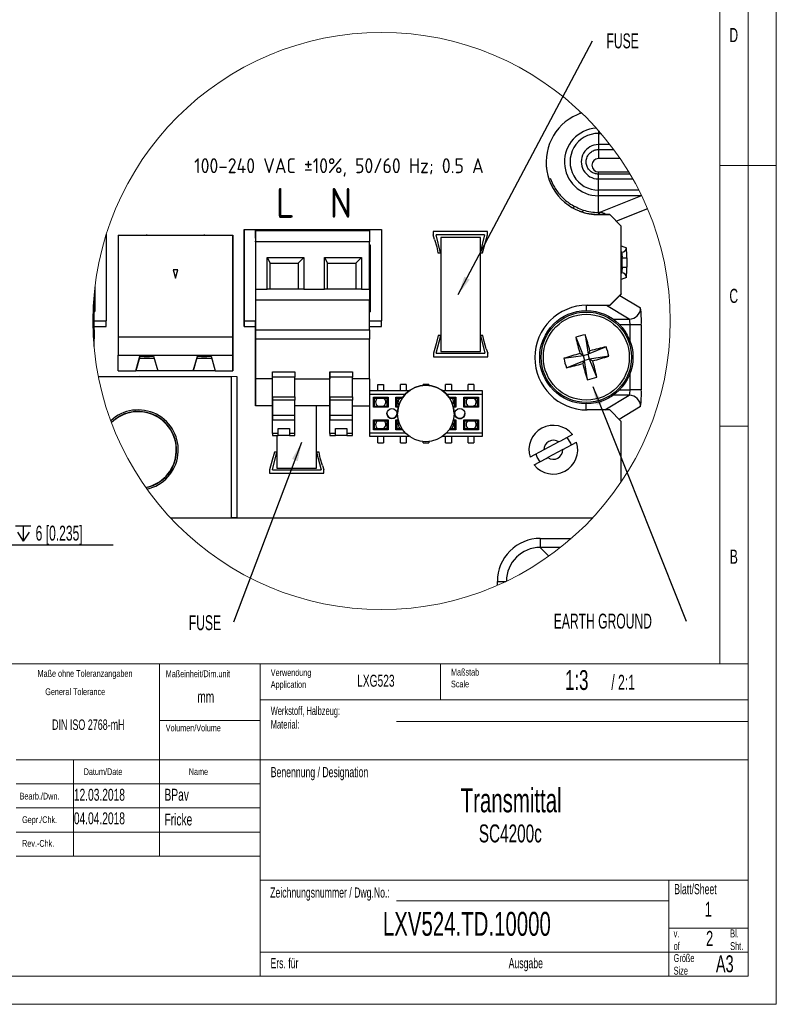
# Model space of a CAD drawing. Header units: millimetres. Extents: x 0 to 210, y 0 to 148.
# Tile 38 of 52: x 143 to 210, y 0 to 87. Entities that reach past the tile are written whole.
import ezdxf

# ---------------------------------------------------------------- set-up
doc = ezdxf.new("R2010")
doc.units = ezdxf.units.MM
doc.header["$LTSCALE"] = 0.5
doc.layers.add('FORMAT', color=7, linetype='Continuous')
doc.styles.add('SLDTEXTSTYLE0', font='TXT', dxfattribs={"width": 0.605})
doc.styles.add('SLDTEXTSTYLE1', font='TXT', dxfattribs={"width": 0.638186})
doc.styles.add('SLDTEXTSTYLE2', font='ISOCP', dxfattribs={"width": 0.96})
doc.styles.add('SLDTEXTSTYLE3', font='ISOCP', dxfattribs={"width": 0.96, "bigfont": 'bigfont'})
doc.dimstyles.new('SLDDIMSTYLE10', dxfattribs={"dimtxt": 1.284159, "dimasz": 1.651, "dimexe": 0, "dimexo": 0.0625, "dimgap": 0.32104, "dimtad": 0, "dimtih": 1, "dimtoh": 1, "dimdec": 1, "dimlfac": 6, "dimrnd": 1e-09, "dimzin": 12, "dimdsep": 46, "dimtxsty": 'SLDTEXTSTYLE0', "dimblk1": 'NONE', "dimsah": 1, "dimcen": 0, "dimadec": 0, "dimazin": 3, "dimtfac": 1, "dimtdec": 1, "dimtmove": 0, "dimatfit": 3, "dimldrblk": 'NONE', "dimfxl": 0, "dimfrac": 2, "dimtolj": 1, "dimtzin": 12, "dimarcsym": 0})
doc.dimstyles.new('SLDDIMSTYLE12', dxfattribs={"dimtxt": 0.18, "dimasz": 1.651, "dimexe": 0, "dimexo": 0.0625, "dimgap": 0, "dimtad": 0, "dimtih": 1, "dimtoh": 1, "dimdec": 0, "dimrnd": 1e-09, "dimzin": 0, "dimdsep": 46, "dimtxsty": 'Standard', "dimsah": 1, "dimcen": 0.09, "dimadec": 0, "dimazin": 0, "dimtfac": 1.651, "dimtdec": 0, "dimtofl": 0, "dimtmove": 0, "dimatfit": 3, "dimfxl": 0, "dimfrac": 2, "dimtolj": 1, "dimtzin": 0, "dimarcsym": 0})

# ---------------------------------------------------------------- blocks, each defined once
blk = doc.blocks.new('SW_NOTE_1')
at = {"color": 0, "linetype": 'Continuous', "lineweight": 0, "char_height": 0.6, "attachment_point": 1, "style": 'SLDTEXTSTYLE1'}
for s, insert in [('Maßstab', (0, 0.773)), ('Scale', (0, -0.277))]:
    blk.add_mtext(s, dxfattribs=dict(at, insert=insert))
blk = doc.blocks.new('SW_NOTE_2')
at = {"color": 0, "linetype": 'Continuous', "lineweight": 0, "char_height": 0.7, "attachment_point": 1, "style": 'SLDTEXTSTYLE1'}
for s, insert in [('Größe', (0, 0.902)), ('Size', (0, -0.218))]:
    blk.add_mtext(s, dxfattribs=dict(at, insert=insert))
blk = doc.blocks.new('SW_NOTE_3')
at = {"color": 0, "linetype": 'Continuous', "lineweight": 0, "char_height": 0.75, "attachment_point": 1, "style": 'SLDTEXTSTYLE1'}
for s, insert in [('Werkstoff, Halbzeug:', (0, 0.967)), ('Material:', (0, -0.233))]:
    blk.add_mtext(s, dxfattribs=dict(at, insert=insert))
blk = doc.blocks.new('SW_NOTE_4')
at = {"color": 0, "linetype": 'Continuous', "lineweight": 0, "char_height": 0.6, "attachment_point": 1, "style": 'SLDTEXTSTYLE1'}
for s, insert in [('Verwendung', (0, 0.773)), ('Application', (0, -0.277))]:
    blk.add_mtext(s, dxfattribs=dict(at, insert=insert))
blk = doc.blocks.new('SW_NOTE_5')
at = {"color": 0, "linetype": 'Continuous', "lineweight": 0, "char_height": 0.7, "attachment_point": 1, "style": 'SLDTEXTSTYLE1'}
for s, insert in [('Bl.', (0, 0.902)), ('Sht.', (0, -0.218))]:
    blk.add_mtext(s, dxfattribs=dict(at, insert=insert))
blk = doc.blocks.new('SW_NOTE_6')
at = {"color": 0, "linetype": 'Continuous', "lineweight": 0, "char_height": 0.7, "attachment_point": 1, "style": 'SLDTEXTSTYLE1'}
for s, insert in [('v.', (0, 0.902)), ('of', (0, -0.218))]:
    blk.add_mtext(s, dxfattribs=dict(at, insert=insert))
blk = doc.blocks.new('SW_SYMBOL_HOLE_DEPTH')
at = {"layer": 'FORMAT', "color": 0}
for p, q in [((0, 437.5), (400, 437.5)), ((50, 277.5), (200, 37.5)), ((200, 437.5), (200, 37.5)), ((350, 277.5), (200, 37.5))]:
    blk.add_line(p, q, dxfattribs=at)
blk = doc.blocks.new('_D_19')
at = {"layer": 'FORMAT'}
for p, q in [((130.765, 44.94), (131.166, 44.367)), ((131.166, 44.367), (133.762, 40.657)), ((133.762, 40.657), (151.324, 40.657))]:
    blk.add_line(p, q, dxfattribs=at)
blk.add_solid([(131.166, 44.367), (131.905, 42.868), (132.321, 43.16)], dxfattribs=at)
at = {"layer": 'FORMAT', "xscale": 0.003410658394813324, "yscale": 0.003410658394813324, "zscale": 0.003410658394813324}
blk.add_blockref('SW_SYMBOL_HOLE_DEPTH', (142.689, 40.849), dxfattribs=at)
at = {"layer": 'FORMAT', "char_height": 1.3229, "attachment_point": 1, "style": 'SLDTEXTSTYLE0'}
for s, insert in [('4xM5x0.8', (134.556, 42.363)), ('6 [0.235]', (144.464, 42.363))]:
    blk.add_mtext(s, dxfattribs=dict(at, insert=insert))
blk = doc.blocks.new('_None')
blk = doc.blocks.new('SW_NOTE_11')
at = {"layer": 'FORMAT', "color": 0, "insert": (-7.36, 0.656), "char_height": 1.32292, "attachment_point": 2, "style": 'SLDTEXTSTYLE0'}
blk.add_mtext('EARTH GROUND', dxfattribs=at)
blk = doc.blocks.new('SW_NOTE_12')
at = {"layer": 'FORMAT', "color": 0, "insert": (2.67, 0.663), "char_height": 1.3229, "attachment_point": 2, "style": 'SLDTEXTSTYLE0'}
blk.add_mtext('FUSE', dxfattribs=at)
blk = doc.blocks.new('SW_NOTE_13')
at = {"layer": 'FORMAT', "color": 0, "insert": (-2.526, 0.62), "char_height": 1.3229, "attachment_point": 2, "style": 'SLDTEXTSTYLE0'}
blk.add_mtext('FUSE', dxfattribs=at)

msp = doc.modelspace()

# ---------------------------------------------------------------- linework, layer by layer
at = {"color": 7, "linetype": 'Continuous', "lineweight": 18}
for p, q in [((210, 0), (210, 148.5)), ((207.5, 146), (207.5, 2.5)), ((205, 30.125), (205, 143.5)), ((207.5, 74.25), (205, 74.25)), ((207.5, 74.25), (210, 74.25)), ((207.5, 51.166666), (205, 51.166666)), ((116.06, 30.125), (207.5, 30.125)), ((155.43, 30.125), (155.43, 13.125)), ((155.43, 30.125), (155.43, 13.125)), ((164.32, 30.125), (164.32, 2.5)), ((180.3, 30.125), (180.3, 26.9375)), ((164.32, 26.9375), (207.5, 26.9375)), ((155.43, 25.125), (164.32, 25.125)), ((176.41, 25.0217), (207.5, 25.0217)), ((142.73, 21.625), (207.5, 21.625)), ((147.81, 21.625), (147.81, 13.125)), ((142.73, 19.5), (164.32, 19.5)), ((142.73, 17.375), (164.32, 17.375)), ((142.73, 15.25), (164.32, 15.25)), ((142.73, 13.125), (164.32, 13.125)), ((164.32, 11), (207.5, 11)), ((200.5, 11), (200.5, 2.5)), ((176.41, 9.147334), (200.5, 9.147334)), ((200.5, 6.75), (207.5, 6.75)), ((164.32, 4.625), (207.5, 4.625)), ((2.5, 2.5), (207.5, 2.5)), ((0, 0), (210, 0))]:
    msp.add_line(p, q, dxfattribs=at)
at = {"color": 7, "linetype": 'Continuous', "lineweight": 25}
for p, q in [((192.766501, 78.895824), (192.556737, 78.828643)), ((194.266664, 77.326908), (194.266664, 77.083842)), ((194.266664, 77.083842), (194.266664, 76.093294)), ((194.266664, 77.083842), (194.477363, 77.083842)), ((194.266664, 76.093294), (194.266664, 75.652913)), ((195.283128, 76.093294), (194.266664, 76.093294)), ((194.266664, 75.652913), (194.266664, 74.853478)), ((194.266664, 75.652913), (195.615886, 75.652913)), ((196.183095, 74.853478), (194.266664, 74.853478)), ((194.266664, 73.472756), (194.266664, 73.673168)), ((194.266664, 73.673168), (196.940357, 73.673168)), ((194.266664, 73.047788), (194.266664, 73.472756)), ((197.060058, 73.472756), (194.266664, 73.472756)), ((194.266664, 73.047788), (197.305767, 73.047788)), ((194.266664, 72.05724), (194.266664, 73.047788)), ((197.837426, 72.05724), (194.266664, 72.05724)), ((194.266664, 71.561965), (194.266664, 72.05724)), ((198.010086, 71.561965), (194.266664, 71.561965)), ((194.266664, 70.086555), (194.266664, 71.561965)), ((194.319589, 70.086555), (198.010086, 71.561965)), ((198.086309, 71.554397), (198.010086, 71.561965)), ((195.264666, 69.899541), (194.261661, 69.899541)), ((194.266549, 69.895583), (195.266547, 69.895583)), ((194.266664, 70.086555), (194.319589, 70.086555)), ((196.280664, 68.88354), (195.264666, 69.899541)), ((196.280664, 62.88954), (196.280664, 68.88354)), ((150.716823, 68.15311), (150.716823, 60.495699)), ((151.76156, 68.068385), (161.921561, 68.068385)), ((151.76156, 68.068385), (151.76156, 59.068385)), ((161.921561, 59.068385), (161.921561, 68.068385)), ((161.921561, 68.068385), (161.921561, 67.261618)), ((162.914794, 63.933121), (162.914792, 68.577753)), ((162.914794, 68.577753), (175.074796, 68.577754)), ((162.914794, 68.577753), (162.914794, 60.477754)), ((163.914795, 68.483035), (173.994793, 68.483036)), ((163.914795, 68.483035), (163.914795, 67.554478)), ((163.914795, 68.154477), (163.914795, 68.483035)), ((163.914795, 68.483035), (163.914795, 67.483036)), ((163.914795, 67.811593), (163.914795, 68.154477)), ((173.994793, 68.483036), (173.994793, 67.483036)), ((175.074796, 68.577754), (175.074796, 60.477754)), ((184.441651, 68.395575), (179.641651, 68.395575)), ((179.641651, 68.395575), (179.641651, 68.095554)), ((179.766654, 67.695554), (179.641651, 68.095554)), ((184.19165, 68.095554), (179.891652, 68.095554)), ((180.291651, 66.520553), (179.891652, 68.095554)), ((184.19165, 68.095554), (183.791651, 66.520553)), ((184.216651, 67.245552), (184.441651, 68.095554)), ((184.441651, 68.095554), (184.441651, 68.395575)), ((161.921561, 67.568384), (161.921561, 67.368127)), ((161.921561, 67.368127), (161.921561, 64.918641)), ((161.921561, 67.261618), (161.921561, 67.368127)), ((163.914795, 67.811593), (163.914795, 67.483036)), ((163.914795, 67.483036), (163.914795, 67.554478)), ((163.914795, 67.483036), (163.914795, 63.283035)), ((173.994793, 67.483036), (163.914795, 67.483036)), ((173.994793, 63.283035), (173.994793, 67.483036)), ((173.994793, 67.207754), (174.074794, 67.207754)), ((174.074794, 67.207754), (174.074794, 61.302753)), ((174.074794, 67.207754), (174.074794, 66.907754)), ((179.766654, 67.695554), (179.966702, 67.055512)), ((183.816674, 67.870552), (180.316678, 67.870552)), ((180.316678, 67.870552), (180.316678, 57.770552)), ((183.816674, 57.770552), (183.816674, 67.870552)), ((184.016651, 66.520553), (184.216651, 67.245552)), ((174.074794, 66.907754), (173.994793, 66.907754)), ((174.074794, 66.907754), (174.074794, 61.614361)), ((179.966702, 67.055512), (180.066651, 66.520553)), ((180.066651, 66.520553), (180.291651, 66.520553)), ((183.791651, 66.520553), (184.016651, 66.520553)), ((164.954795, 66.083036), (168.204794, 66.083036)), ((164.954795, 63.283035), (164.954795, 66.083036)), ((164.954795, 66.083036), (165.204794, 65.583035)), ((165.204794, 63.283035), (165.204794, 65.583035)), ((165.204794, 65.583035), (167.704793, 65.583035)), ((168.204794, 66.083036), (167.704793, 65.583035)), ((167.704793, 65.583035), (167.704793, 63.283035)), ((168.204794, 66.083036), (168.204794, 63.283035)), ((170.034795, 66.083036), (173.284794, 66.083036)), ((170.034795, 63.283035), (170.034795, 66.083036)), ((170.034795, 66.083036), (170.284795, 65.583035)), ((170.284795, 63.283035), (170.284795, 65.583035)), ((170.284795, 65.583035), (172.784793, 65.583035)), ((173.284794, 66.083036), (172.784793, 65.583035)), ((172.784793, 65.583035), (172.784793, 63.283035)), ((173.284794, 66.083036), (173.284794, 63.283035)), ((196.375972, 65.227937), (196.375972, 66.063145)), ((196.375972, 66.063145), (196.771833, 66.063145)), ((196.771833, 66.063145), (196.771833, 65.227937)), ((156.640599, 65.018386), (156.84156, 64.268386)), ((157.042522, 65.018386), (156.640599, 65.018386)), ((156.84156, 64.268386), (157.042522, 65.018386)), ((161.921561, 65.043017), (161.921561, 56.068385)), ((161.921561, 64.918641), (161.921561, 65.043017)), ((161.921561, 64.918641), (161.921561, 64.718386)), ((196.375972, 65.227937), (196.771833, 65.227937)), ((161.921561, 64.268386), (161.921561, 57.231318)), ((161.921561, 57.188), (161.921561, 64.268386)), ((162.914794, 64.257754), (162.914794, 64.057497)), ((162.914794, 64.057497), (162.914794, 63.933121)), ((162.914794, 61.608011), (162.914794, 64.057497)), ((149.716823, 63.510103), (149.716823, 61.320698)), ((149.716823, 63.510101), (149.716823, 61.632305)), ((163.914795, 63.283035), (163.914795, 62.329633)), ((163.914795, 63.283035), (164.954795, 63.283035)), ((168.204794, 63.283035), (164.954795, 63.283035)), ((168.204794, 63.283035), (170.034795, 63.283035)), ((173.284794, 63.283035), (170.034795, 63.283035)), ((173.284794, 63.283035), (173.994793, 63.283035)), ((173.994793, 63.283035), (173.994793, 62.329633)), ((195.264666, 61.873542), (196.280664, 62.88954)), ((196.266545, 62.856227), (195.266547, 61.856229)), ((196.266545, 62.875424), (196.266545, 62.856227)), ((149.636823, 62.347578), (149.604702, 62.347578)), ((149.636823, 62.743032), (149.636823, 62.347578)), ((149.636823, 59.700981), (149.636823, 62.347578)), ((163.914795, 62.329633), (163.914795, 59.683036)), ((173.994793, 62.329633), (163.914795, 62.329633)), ((173.994793, 59.683036), (173.994793, 62.329633)), ((193.270663, 61.873542), (195.264666, 61.873542)), ((149.636823, 61.632305), (149.716823, 61.632305)), ((149.636823, 61.320698), (149.716823, 61.320698)), ((149.716823, 61.320698), (149.716823, 61.632305)), ((162.914794, 60.907753), (162.914794, 61.714521)), ((162.914794, 61.714521), (162.914794, 61.608011)), ((162.914794, 61.608011), (162.914794, 61.407754)), ((173.994793, 61.614361), (174.074794, 61.614361)), ((173.994793, 61.302753), (174.074794, 61.302753)), ((174.074794, 61.302753), (174.074794, 61.614361)), ((195.266547, 61.856229), (193.26655, 61.856229)), ((193.26655, 61.856229), (193.26655, 61.855975)), ((149.636823, 60.495699), (150.716823, 60.495699)), ((150.716823, 59.995698), (150.716823, 60.495699)), ((162.914794, 59.977753), (162.914794, 60.907753)), ((162.914794, 60.477754), (163.914795, 60.477754)), ((162.914794, 60.477754), (162.914794, 59.977753)), ((163.914795, 54.083036), (163.914795, 60.441518)), ((173.994793, 60.477754), (175.074796, 60.477754)), ((175.074796, 59.977753), (175.074796, 60.477754)), ((198.056182, 60.141604), (197.057134, 60.141604)), ((198.056182, 60.141604), (198.056182, 54.399477)), ((149.547975, 59.700981), (149.636823, 59.700981)), ((149.636823, 59.995698), (150.716823, 59.995698)), ((149.636823, 59.700981), (149.636823, 58.90098)), ((162.914794, 59.977753), (163.914795, 59.977753)), ((163.914795, 59.683036), (163.914795, 58.883035)), ((163.914795, 59.683036), (173.994793, 59.683036)), ((173.994793, 59.977753), (175.074796, 59.977753)), ((173.994793, 59.683036), (173.994793, 58.883035)), ((193.096904, 59.264151), (193.354493, 57.556197)), ((149.636823, 58.90098), (149.584881, 58.90098)), ((149.636823, 58.212476), (149.636823, 58.90098)), ((151.76156, 59.068385), (151.76156, 57.442125)), ((151.76156, 59.068385), (161.921561, 59.068385)), ((161.921561, 57.442123), (161.921561, 59.068385)), ((173.994793, 58.883035), (163.914795, 58.883035)), ((163.914795, 58.883035), (163.914795, 55.3593)), ((173.994793, 55.3593), (173.994793, 58.883035)), ((179.891678, 58.470532), (179.666674, 57.620533)), ((180.091678, 59.195533), (179.891678, 58.470532)), ((179.916675, 57.620533), (180.316678, 59.195533)), ((180.316678, 59.195533), (180.091678, 59.195533)), ((183.816674, 59.195533), (184.216677, 57.620533)), ((184.041674, 59.195533), (183.816674, 59.195533)), ((184.141627, 58.660572), (184.041674, 59.195533)), ((184.341675, 58.020532), (184.141627, 58.660572)), ((192.257414, 59.034241), (192.906006, 57.43337)), ((179.666674, 57.620533), (179.666674, 57.320509)), ((179.916675, 57.620533), (184.216677, 57.620533)), ((180.316678, 57.770552), (183.816674, 57.770552)), ((184.341675, 58.020532), (184.466677, 57.620533)), ((184.466677, 57.320509), (184.466677, 57.620533)), ((192.906006, 57.43337), (192.624188, 57.594014)), ((192.906006, 57.43337), (193.354493, 57.556197)), ((194.955366, 58.204789), (193.354493, 57.556197)), ((193.515135, 57.838015), (193.354493, 57.556197)), ((193.47732, 57.107711), (193.354493, 57.556197)), ((151.76156, 57.442123), (161.921561, 57.442123)), ((151.76156, 56.068385), (151.76156, 57.442123)), ((153.32656, 56.068385), (153.69656, 57.368385)), ((153.65755, 57.231318), (153.32656, 56.068385)), ((153.64522, 57.188), (154.9579, 57.188)), ((153.696562, 57.368385), (153.65755, 57.231318)), ((153.69656, 57.368385), (154.90656, 57.368385)), ((154.06951, 57.318386), (154.056112, 57.368385)), ((154.533612, 57.318386), (154.06951, 57.318386)), ((154.533612, 57.318386), (154.54701, 57.368385)), ((154.90656, 57.368385), (155.276562, 56.068385)), ((158.40656, 56.068385), (158.776561, 57.368385)), ((158.73755, 57.231318), (158.406562, 56.068385)), ((158.725221, 57.188), (160.037902, 57.188)), ((158.776561, 57.368385), (158.73755, 57.231318)), ((158.776561, 57.368385), (159.986562, 57.368385)), ((159.149509, 57.318386), (159.136113, 57.368385)), ((159.613612, 57.318386), (159.149509, 57.318386)), ((159.613612, 57.318386), (159.62701, 57.368385)), ((159.986562, 57.368385), (160.356561, 56.068385)), ((161.921561, 56.068385), (161.921561, 57.442123)), ((161.921561, 57.231318), (161.921561, 56.068385)), ((161.921561, 56.068385), (161.921561, 57.188)), ((179.666674, 57.320509), (184.466677, 57.320509)), ((191.198053, 57.175783), (192.906006, 57.43337)), ((191.427963, 56.336293), (193.028832, 56.984885)), ((192.86819, 56.703066), (193.028832, 56.984885)), ((192.906006, 57.43337), (193.028832, 56.984885)), ((193.47732, 57.107711), (193.028832, 56.984885)), ((193.286421, 55.27693), (193.028832, 56.984885)), ((195.185272, 57.365298), (193.47732, 57.107711)), ((193.47732, 57.107711), (193.759138, 56.947067)), ((194.125912, 55.50684), (193.47732, 57.107711)), ((151.76156, 56.068385), (153.32656, 56.068385)), ((155.276562, 56.068385), (153.32656, 56.068385)), ((158.40656, 56.068385), (155.276562, 56.068385)), ((160.356561, 56.068385), (158.406562, 56.068385)), ((160.356561, 56.068385), (161.921561, 56.068385)), ((163.914795, 55.858035), (163.914795, 55.833036)), ((163.914795, 55.808036), (163.914795, 55.833036)), ((165.414794, 55.3593), (165.414794, 55.990256)), ((165.414794, 55.990256), (167.414794, 55.990256)), ((167.414794, 55.990256), (167.414794, 55.506546)), ((170.494793, 55.990258), (170.494793, 55.3593)), ((170.494793, 55.506546), (170.494793, 55.990258)), ((170.494793, 55.990258), (172.494794, 55.990258)), ((172.494794, 55.990258), (172.494794, 55.506546)), ((150.01205, 55.570541), (151.626662, 55.570541)), ((151.626662, 55.570541), (153.681664, 55.58054)), ((151.647628, 55.570643), (161.766544, 55.570643)), ((153.681664, 55.58054), (162.266663, 55.570541)), ((161.766544, 55.570643), (161.766544, 43.070642)), ((162.266663, 55.570541), (162.266663, 43.070542)), ((163.914795, 55.3593), (163.914795, 52.983036)), ((165.414794, 55.3593), (163.914795, 55.3593)), ((165.414796, 53.755376), (165.414796, 55.506546)), ((167.414794, 55.506546), (165.414796, 55.506546)), ((167.414794, 53.755376), (167.414794, 55.506546)), ((167.414794, 55.3593), (170.494793, 55.3593)), ((170.494793, 53.755376), (170.494793, 55.506546)), ((172.494794, 55.506546), (170.494793, 55.506546)), ((170.494793, 52.983036), (170.494793, 55.3593)), ((172.494794, 53.755376), (172.494794, 55.506546)), ((173.994793, 55.3593), (172.494794, 55.3593)), ((173.994793, 55.3593), (173.994793, 52.983036)), ((163.914795, 52.983036), (163.914795, 54.083036)), ((177.496011, 54.285828), (173.996738, 54.285828)), ((173.996738, 54.285828), (173.996738, 53.981028)), ((174.742738, 54.863678), (175.250737, 54.863678)), ((174.742738, 54.285828), (174.742738, 54.863678)), ((175.250737, 54.863678), (175.250737, 54.285828)), ((177.250734, 54.863678), (176.742731, 54.863678)), ((176.742735, 54.285828), (176.742731, 54.863678)), ((177.250734, 54.863678), (177.250734, 54.285828)), ((179.250731, 54.863678), (178.742728, 54.863678)), ((178.742728, 54.773275), (178.742728, 54.863678)), ((179.250731, 54.863678), (179.250731, 54.773275)), ((183.996721, 54.28583), (180.497444, 54.28583)), ((183.996721, 54.28583), (180.497447, 54.285828)), ((181.250723, 54.863678), (180.742724, 54.863678)), ((180.742724, 54.28583), (180.742724, 54.863678)), ((181.250723, 54.863678), (181.250723, 54.28583)), ((183.25072, 54.86368), (182.742721, 54.86368)), ((182.742721, 54.28583), (182.742721, 54.86368)), ((183.25072, 54.86368), (183.25072, 54.28583)), ((183.996721, 53.98103), (183.996721, 54.28583)), ((198.056182, 54.399477), (197.057134, 54.399477)), ((165.414796, 53.755376), (165.414796, 53.017538)), ((165.414796, 53.755376), (167.414794, 53.755376)), ((165.414796, 53.465035), (165.414796, 53.465979)), ((165.414796, 53.465979), (165.414796, 52.122438)), ((167.414794, 53.465979), (165.414796, 53.465979)), ((165.414796, 53.049499), (165.414796, 53.465035)), ((167.414794, 53.755376), (167.414794, 53.465979)), ((167.414794, 52.122438), (167.414794, 53.465979)), ((170.494793, 53.755376), (170.494793, 53.017538)), ((170.494793, 53.755376), (172.494794, 53.755376)), ((170.494793, 53.465035), (170.494793, 53.465981)), ((170.494793, 53.465981), (170.494793, 52.122438)), ((172.494794, 53.465981), (170.494793, 53.465981)), ((170.494793, 53.049499), (170.494793, 53.465035)), ((172.494794, 53.755376), (172.494794, 53.465981)), ((172.494794, 52.122438), (172.494794, 53.465981)), ((173.996738, 53.981028), (173.996741, 50.590129)), ((177.158634, 53.981028), (173.996738, 53.981028)), ((174.349038, 53.723726), (175.644437, 53.723726)), ((174.349038, 52.847426), (174.349038, 53.723726)), ((174.349038, 53.723726), (174.425235, 53.647526)), ((174.425235, 53.647526), (174.425235, 52.923625)), ((174.425235, 53.647526), (175.568236, 53.647526)), ((175.644437, 53.723726), (175.568236, 53.647526)), ((175.568236, 52.923625), (175.568236, 53.647526)), ((175.644437, 53.723726), (175.644437, 52.847426)), ((176.349035, 53.723726), (176.951031, 53.723726)), ((176.349035, 52.847426), (176.349035, 53.723726)), ((176.349035, 53.723726), (176.425232, 53.647526)), ((176.425232, 53.647526), (176.899529, 53.647526)), ((176.425232, 53.647526), (176.425232, 52.923625)), ((183.996721, 53.98103), (180.834825, 53.981028)), ((181.042428, 53.723726), (181.644423, 53.723726)), ((181.09393, 53.647527), (181.568226, 53.647527)), ((181.644423, 53.723726), (181.568226, 53.647527)), ((181.568226, 52.923627), (181.568226, 53.647527)), ((181.644423, 53.723726), (181.644427, 52.847426)), ((182.349021, 53.723726), (183.64442, 53.723728)), ((182.349021, 52.847426), (182.349021, 53.723726)), ((182.349021, 53.723726), (182.425222, 53.647527)), ((182.425222, 53.647527), (182.425222, 52.923627)), ((182.425222, 53.647527), (183.568223, 53.647527)), ((183.64442, 53.723728), (183.568223, 53.647527)), ((183.568223, 52.923627), (183.568223, 53.647527)), ((183.64442, 53.723728), (183.64442, 52.847428)), ((183.996721, 50.590129), (183.996721, 53.98103)), ((165.414794, 52.983036), (163.914795, 52.983036)), ((165.414796, 50.53415), (165.414794, 52.983036)), ((170.494793, 52.983036), (167.414794, 52.983036)), ((169.316674, 47.445541), (169.316674, 52.983036)), ((170.494793, 50.53415), (170.494793, 52.983036)), ((172.494794, 52.983036), (173.994793, 52.983036)), ((174.425235, 52.923625), (174.349038, 52.847426)), ((175.644437, 52.847426), (174.349038, 52.847426)), ((175.568236, 52.923625), (174.425235, 52.923625)), ((175.644437, 52.847426), (175.568236, 52.923625)), ((176.425232, 52.923625), (176.349035, 52.847426)), ((176.560035, 52.847426), (176.349035, 52.847426)), ((176.57887, 52.923627), (176.425232, 52.923627)), ((176.57887, 52.923625), (176.425232, 52.923625)), ((181.568226, 52.923627), (181.414588, 52.923627)), ((181.644427, 52.847426), (181.433423, 52.847426)), ((181.644427, 52.847426), (181.568226, 52.923627)), ((182.425222, 52.923627), (182.349021, 52.847426)), ((183.64442, 52.847428), (182.349021, 52.847426)), ((183.568223, 52.923627), (182.425222, 52.923627)), ((183.64442, 52.847428), (183.568223, 52.923627)), ((195.264666, 52.602542), (193.270663, 52.602542)), ((196.280664, 51.58654), (195.264666, 52.602542)), ((165.414796, 52.122438), (165.414796, 51.746475)), ((167.414794, 52.122438), (165.414796, 52.122438)), ((165.414796, 50.520034), (165.414796, 51.960418)), ((165.414796, 51.744437), (167.414794, 51.744437)), ((167.414794, 51.744437), (167.414794, 52.122438)), ((167.414794, 50.520034), (167.414794, 51.744437)), ((170.494793, 52.122438), (170.494793, 51.746478)), ((172.494794, 52.122438), (170.494793, 52.122438)), ((170.494793, 50.520034), (170.494793, 51.960418)), ((170.494793, 51.744437), (172.494794, 51.744437)), ((172.494794, 51.744437), (172.494794, 52.122438)), ((172.494794, 50.520034), (172.494794, 51.744437)), ((174.349038, 51.723728), (175.644437, 51.723732)), ((174.349038, 50.847432), (174.349038, 51.723728)), ((174.349038, 51.723728), (174.425239, 51.647531)), ((174.425239, 51.647531), (175.568236, 51.647531)), ((174.425239, 51.647531), (174.425239, 50.923629)), ((175.644437, 51.723732), (175.568236, 51.647531)), ((175.568236, 50.923629), (175.568236, 51.647531)), ((175.644437, 51.723732), (175.644437, 50.847432)), ((176.349035, 51.723732), (176.560035, 51.723732)), ((176.349035, 50.847432), (176.349035, 51.723732)), ((176.349035, 51.723732), (176.425232, 51.647531)), ((176.425232, 51.647531), (176.425232, 50.923629)), ((176.425232, 51.647531), (176.57887, 51.647531)), ((181.414588, 51.647531), (181.568226, 51.647531)), ((181.433423, 51.723732), (181.644427, 51.723732)), ((181.644427, 51.723732), (181.568226, 51.647531)), ((181.568226, 50.923632), (181.568226, 51.647531)), ((181.644427, 51.723732), (181.644427, 50.847432)), ((182.349021, 51.723732), (183.64442, 51.723732)), ((182.349021, 50.847432), (182.349021, 51.723732)), ((182.349021, 51.723732), (182.425222, 51.647531)), ((182.425222, 51.647531), (183.568223, 51.647531)), ((182.425222, 51.647531), (182.425222, 50.923632)), ((183.64442, 51.723732), (183.568223, 51.647531)), ((183.568223, 50.923632), (183.568223, 51.647531)), ((183.64442, 51.723732), (183.64442, 50.847432)), ((196.280664, 46.246348), (196.280664, 51.58654)), ((165.914795, 50.520034), (165.914795, 50.961109)), ((165.914795, 50.961109), (166.914795, 50.961109)), ((166.914795, 50.961109), (166.914795, 50.520034)), ((166.914795, 50.961109), (166.914795, 50.332358)), ((170.994794, 50.520034), (170.994794, 50.961109)), ((170.994794, 50.961109), (171.994796, 50.961109)), ((171.994796, 50.961109), (171.994796, 50.520034)), ((171.994796, 50.961109), (171.994796, 50.332358)), ((173.996741, 50.590129), (177.158634, 50.590129)), ((173.996741, 50.590129), (173.996741, 50.285326)), ((174.425239, 50.923629), (174.349038, 50.847432)), ((175.644437, 50.847432), (174.349038, 50.847432)), ((175.568236, 50.923629), (174.425239, 50.923629)), ((175.644437, 50.847432), (175.568236, 50.923629)), ((176.425232, 50.923629), (176.349035, 50.847432)), ((176.951031, 50.847432), (176.349035, 50.847432)), ((176.899529, 50.923629), (176.425232, 50.923629)), ((180.834825, 50.590129), (183.996721, 50.590129)), ((181.644427, 50.847432), (181.042428, 50.847432)), ((181.568226, 50.923632), (181.09393, 50.923632)), ((181.644427, 50.847432), (181.568226, 50.923632)), ((182.425222, 50.923632), (182.349021, 50.847432)), ((183.64442, 50.847432), (182.349021, 50.847432)), ((183.568223, 50.923632), (182.425222, 50.923632)), ((183.64442, 50.847432), (183.568223, 50.923632)), ((183.996721, 50.28533), (183.996721, 50.590129)), ((165.414796, 50.53415), (165.414796, 50.331904)), ((165.914795, 50.520034), (165.414796, 50.520034)), ((165.414796, 50.33184), (165.914795, 50.33184)), ((165.816676, 50.33184), (165.816676, 47.445541)), ((165.914795, 50.332358), (165.914795, 50.520034)), ((166.914795, 50.332358), (165.914795, 50.332358)), ((167.414794, 50.520034), (166.914795, 50.520034)), ((166.914795, 50.520034), (166.914795, 50.332358)), ((166.914795, 50.33184), (167.414794, 50.33184)), ((167.414794, 50.33184), (167.414794, 50.520034)), ((170.494793, 50.53415), (170.494793, 50.331904)), ((170.994794, 50.520034), (170.494793, 50.520034)), ((170.494793, 50.33184), (170.994794, 50.33184)), ((170.994794, 50.332358), (170.994794, 50.520034)), ((171.994796, 50.332358), (170.994794, 50.332358)), ((172.494794, 50.520034), (171.994796, 50.520034)), ((171.994796, 50.520034), (171.994796, 50.332358)), ((171.994796, 50.33184), (172.494794, 50.33184)), ((172.494794, 50.33184), (172.494794, 50.520034)), ((173.996741, 50.285326), (177.496015, 50.28533)), ((174.742738, 49.707478), (174.742738, 50.285326)), ((174.742738, 49.707478), (175.250737, 49.707478)), ((175.250737, 50.285326), (175.250737, 49.707478)), ((176.742735, 49.707478), (176.742735, 50.28533)), ((176.742735, 49.707478), (177.250734, 49.707478)), ((177.250734, 50.28533), (177.250734, 49.707478)), ((178.742731, 49.707478), (178.742731, 49.797883)), ((178.742731, 49.707478), (179.250731, 49.707478)), ((179.250731, 49.797883), (179.250731, 49.707478)), ((180.497447, 50.28533), (183.996721, 50.28533)), ((180.742724, 49.707478), (180.742724, 50.28533)), ((180.742724, 49.707478), (181.250727, 49.707478)), ((181.250727, 50.28533), (181.250727, 49.707478)), ((182.742721, 49.707478), (182.742721, 50.28533)), ((182.742721, 49.707478), (183.25072, 49.707478)), ((183.25072, 50.28533), (183.25072, 49.707478)), ((190.752292, 49.768472), (189.435365, 49.064642)), ((191.111463, 49.09643), (192.327233, 49.746199)), ((165.591676, 48.87055), (165.391677, 48.145553)), ((165.416675, 47.29555), (165.816676, 48.87055)), ((165.816676, 48.87055), (165.591676, 48.87055)), ((169.541674, 48.87055), (169.316674, 48.87055)), ((169.316674, 48.87055), (169.716677, 47.29555)), ((169.641627, 48.335591), (169.541674, 48.87055)), ((189.435365, 49.064642), (188.219594, 48.414877)), ((191.111463, 49.09643), (189.794535, 48.392603)), ((165.391677, 48.145553), (165.166675, 47.29555)), ((169.841675, 47.695549), (169.641627, 48.335591)), ((165.166675, 47.29555), (165.166675, 46.99553)), ((165.416675, 47.29555), (169.716677, 47.29555)), ((165.816676, 47.445541), (169.316674, 47.445541)), ((169.841675, 47.695549), (169.966678, 47.29555)), ((169.966678, 46.99553), (169.966678, 47.29555)), ((165.166675, 46.99553), (169.966678, 46.99553)), ((156.40316, 43.053863), (166.942599, 43.053863)), ((162.266663, 43.070642), (161.766544, 43.070642)), ((162.266663, 43.070542), (193.761977, 43.070542)), ((166.942599, 43.053863), (166.959277, 43.070542)), ((189.119758, 41.231694), (191.862023, 41.231694)), ((189.119758, 41.231694), (189.119758, 40.431818)), ((190.898268, 40.431818), (189.119758, 40.431818)), ((185.320339, 37.432274), (186.080596, 37.432274)), ((185.320339, 37.084365), (185.320339, 37.432274))]:
    msp.add_line(p, q, dxfattribs=at)
at = {"color": 8, "linetype": 'Continuous', "lineweight": 25}
for p, q in [((189.657456, 74.090867), (189.660507, 74.055075)), ((194.266664, 70.086555), (194.266664, 69.899541)), ((194.319589, 70.086555), (194.319589, 69.899541)), ((198.606624, 70.4012), (195.860764, 69.303442)), ((196.280664, 67.140242), (196.733388, 66.959249)), ((196.337523, 66.56307), (196.280664, 66.585801)), ((196.280664, 66.56307), (196.337523, 66.56307)), ((196.375972, 66.063145), (196.280664, 66.063145)), ((196.280664, 65.227937), (196.375972, 65.227937)), ((196.337523, 64.728012), (196.280664, 64.728012)), ((196.280664, 64.705281), (196.337523, 64.728012)), ((196.733388, 64.331833), (196.280664, 64.15084)), ((196.154001, 62.743684), (197.992405, 61.641091)), ((193.191665, 61.855368), (193.191665, 61.395541)), ((196.993357, 60.641434), (194.967876, 61.856229)), ((195.569205, 60.641434), (196.993357, 60.641434)), ((197.057134, 60.141604), (196.153524, 60.141604)), ((197.057134, 58.710599), (197.057134, 60.141604)), ((197.057134, 54.399477), (197.057134, 55.830482)), ((196.153524, 54.399477), (197.057134, 54.399477)), ((194.830632, 52.602542), (196.993357, 53.899648)), ((196.993357, 53.899648), (195.569205, 53.899648)), ((193.191665, 52.603224), (193.191665, 53.145541)), ((197.992405, 52.89999), (196.10137, 51.765831)), ((189.119758, 40.431818), (189.881834, 39.669743))]:
    msp.add_line(p, q, dxfattribs=at)
at = {"color": 7, "linetype": 'Continuous', "lineweight": 25, "flags": 128}
for points in [[(191.980085, 70.500195), (192.183124, 70.62312), (192.187885, 70.626561)], [(192.586532, 70.211387), (193.15851, 70.030377), (194.266549, 69.895836)], [(154.348804, 68.068385), (154.30156, 68.070627), (154.254318, 68.068385)], [(159.428804, 68.068385), (159.381561, 68.070627), (159.334317, 68.068385)], [(165.414796, 55.506546), (165.414796, 55.536849), (165.414796, 55.576375), (165.414794, 55.624887), (165.414794, 55.682095), (165.414794, 55.747652), (165.414794, 55.821167), (165.414794, 55.902198), (165.414794, 55.990256)], [(165.414794, 52.983036), (165.414794, 53.026367), (165.414794, 53.155111), (165.414796, 53.365547), (165.414796, 53.651597), (165.414796, 54.004999), (165.414796, 54.415539), (165.414794, 54.871363), (165.414794, 55.3593)], [(176.620299, 53.063868), (176.580923, 53.138331), (176.546669, 53.310538)], [(176.546669, 51.310541), (176.580923, 51.48275), (176.609742, 51.540298)], [(191.968063, 50.418237), (190.905834, 49.850533), (190.752292, 49.768472)], [(191.469217, 50.155321), (191.794871, 49.657835), (191.854241, 49.488095)], [(188.578764, 47.742834), (189.640994, 48.310542), (189.794535, 48.392603)], [(189.092918, 48.014792), (188.838458, 48.433246), (188.753566, 48.703896)]]:
    msp.add_lwpolyline(points, dxfattribs=at)
at = {"color": 8, "linetype": 'Continuous', "lineweight": 25, "flags": 128}
msp.add_lwpolyline([(192.91587, 70.294856), (192.909195, 70.27373), (192.891451, 70.217566), (192.863303, 70.128474), (192.859622, 70.116814)], dxfattribs=at)
at = {"color": 7, "linetype": 'Continuous', "lineweight": 18}
msp.add_circle((175.074799, 60.478347), 25.538634, dxfattribs=at)
at = {"color": 7, "linetype": 'Continuous', "lineweight": 25}
for centre, radius in [((193.191662, 57.270541), 4.124999), ((193.191663, 57.27054), 4), ((193.191663, 57.27054), 3.800665), ((178.996731, 52.28558), 2.500629), ((175.996733, 52.285578), 0.444499), ((181.996723, 52.285579), 0.444499)]:
    msp.add_circle(centre, radius, dxfattribs=at)
for centre, radius, start, end in [((194.245457, 74.516184), 4.616672, 108.62087576, 270.20110135), ((194.253912, 74.557791), 2.995853, 93.5143566, 270.2438802), ((194.266663, 74.570541), 2.513301, 89.99995996, 270.00004004), ((194.266664, 74.570541), 1.522753, 89.99998248, 270.00001752), ((194.266702, 74.263323), 0.590155, 90.00366101, 269.99633899), ((197.933398, 71.641856), 0.110741, 313.82813644, 359.86060883), ((194.266663, 74.570534), 4.483978, 252.46737994, 270.00001574), ((196.337013, 66.959444), 0.396375, 270.07379684, 359.97174605), ((194.684214, 66.184474), 1.696103, 355.89789033, 12.89792056), ((191.399732, 66.281546), 5.376538, 357.67194584, 7.24129374), ((194.684214, 65.106608), 1.696103, 347.10207944, 4.10210967), ((196.337012, 64.331637), 0.396376, 0.02840734, 89.92604977), ((191.399758, 65.009535), 5.376513, 352.7586832, 2.32807722), ((193.271163, 57.238042), 4.6355, 90.00617754, 269.99382246), ((196.991713, 61.642125), 1.000693, 270.09411538, 359.94080521), ((188.887341, 60.50273), 9.17595, 357.7445024, 7.12643001), ((195.995613, 60.260141), 1.068118, 353.6283693, 20.91463152), ((195.227964, 49.83522), 9.666756, 102.73560823, 107.89631874), ((130.960359, 40.267498), 64.975558, 15.6891022, 16.99966682), ((255.431145, 74.355478), 65.005082, 193.63247096, 194.94243896), ((210.20098, -4.982075), 64.997774, 105.68934717, 106.99946227), ((210.27284, -4.954335), 64.989999, 103.63228191, 104.94255712), ((185.755984, 55.234181), 9.667116, 12.7354709, 17.89598304), ((200.62527, 59.306374), 9.66498, 192.73513373, 197.89679324), ((176.108412, 119.503406), 64.998253, 283.63240214, 284.94250778), ((255.422967, 74.273584), 64.975558, 195.6891022, 196.99966682), ((176.182346, 119.523157), 64.997774, 285.68934717, 286.99946227), ((130.95218, 40.185603), 65.005082, 13.63247096, 14.94243896), ((191.155361, 64.705862), 9.666756, 282.73560823, 287.89631874), ((178.996729, 52.285578), 2.500631, 0.00004169, 179.99995831), ((195.995613, 54.280941), 1.068118, 339.08536848, 6.3716307), ((188.887357, 54.038351), 9.175934, 352.87356159, 2.255506), ((174.996677, 53.310537), 0.450004, 131.50857524, 179.99988495), ((174.996678, 53.310541), 0.450006, 180.00046958, 239.29436004), ((174.996668, 53.310538), 0.450001, 300.70526507, 48.49163451), ((176.996674, 53.310537), 0.450004, 131.50857524, 179.99988495), ((180.996662, 53.310539), 0.449997, 326.77935268, 48.49244279), ((182.996654, 53.310538), 0.449999, 131.50761482, 180.00002938), ((182.996673, 53.31055), 0.450018, 180.00157786, 239.29348892), ((182.996658, 53.310538), 0.449998, 300.70503074, 48.49245332), ((196.991713, 52.898956), 1.000693, 0.05919479, 89.90588462), ((153.541083, 49.060958), 3.545721, 282.63243965, 133.23106103), ((153.544199, 49.077295), 3.390233, 8.32314518, 134.50066398), ((153.532456, 49.063495), 3.382295, 281.56715159, 134.26678836), ((174.996677, 51.310542), 0.450004, 131.50857524, 180.0001221), ((174.996666, 51.310543), 0.450003, 300.70539747, 48.49152974), ((175.996736, 52.285578), 0.4445, 180.00024009, 0.00024009), ((180.996662, 51.310543), 0.449997, 300.70496792, 30.68033965), ((181.996722, 52.285578), 0.4445, 179.99975991, 0.00024009), ((182.996646, 51.310545), 0.449991, 131.50719007, 180.00045413), ((182.99666, 51.310543), 0.449996, 300.70489834, 48.49255808), ((174.996678, 51.310545), 0.450006, 180.00046958, 239.29436004), ((176.996675, 51.310545), 0.450006, 180.00046958, 239.29436004), ((182.996661, 51.310548), 0.450006, 180.00094392, 239.29436003), ((190.273413, 49.080539), 2.158999, 38.28633064, 197.95801234), ((190.273413, 49.080537), 2.159, 218.28645034, 17.95798122), ((190.273414, 49.080537), 0.8382, 55.15782404, 181.08662115), ((153.580155, 49.036045), 3.360943, 280.97590807, 9.10770673), ((190.273415, 49.080535), 0.838198, 235.15762533, 1.08656773), ((189.119559, 37.432474), 3.79922, 89.99698576, 180.00301424), ((189.117371, 37.436585), 2.995234, 89.954331, 179.70171638)]:
    msp.add_arc(centre, radius, start, end, dxfattribs=at)
at = {"color": 8, "linetype": 'Continuous', "lineweight": 25}
msp.add_arc((194.318713, 69.087349), 0.999207, 54.37404801, 89.94973025, dxfattribs=at)
at = {"color": 7, "linetype": 'Continuous', "lineweight": 25}
for points, knots in [([(194.266664, 73.472756), (194.153053, 73.483091), (193.927204, 73.503635), (193.619724, 73.664754), (193.370026, 73.909676), (193.204556, 74.236562), (193.154712, 74.617764), (193.244278, 75.006865), (193.469341, 75.341358), (193.789858, 75.567052), (194.072825, 75.64697), (194.230763, 75.651812), (194.266664, 75.652913)], [0, 0, 0, 0, 0.099591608, 0.197980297, 0.298349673, 0.40340299, 0.514302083, 0.630042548, 0.747168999, 0.860974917, 0.968398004, 1, 1, 1, 1]), ([(189.995738, 73.118828), (190.111828, 72.845704), (190.357907, 72.266752), (190.965293, 71.47954), (191.808281, 70.743972), (192.529357, 70.451583), (192.91587, 70.294856)], [0, 0, 0, 0, 0.21130682, 0.447915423, 0.704070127, 1, 1, 1, 1])]:
    msp.add_open_spline(points, degree=3, knots=knots, dxfattribs=at)

# ---------------------------------------------------------------- block references
at = {"color": 7, "linetype": 'Continuous', "lineweight": 0}
for name, p in [('SW_NOTE_4', (165.26875, 28.885386)), ('SW_NOTE_1', (181.21875, 28.925386)), ('SW_NOTE_3', (165.26875, 25.385386)), ('SW_NOTE_6', (200.91875, 5.719694)), ('SW_NOTE_5', (205.91875, 5.719694)), ('SW_NOTE_2', (200.91875, 3.544694))]:
    msp.add_blockref(name, p, dxfattribs=at)
at = {"layer": 'FORMAT'}
for name, p in [('SW_NOTE_12', (193.733402, 85.26971)), ('SW_NOTE_13', (161.971992, 33.817427)), ('SW_NOTE_11', (202.013485, 33.921162))]:
    msp.add_blockref(name, p, dxfattribs=at)

# ---------------------------------------------------------------- texts
at = {"color": 7, "linetype": 'Continuous', "lineweight": 0, "style": 'SLDTEXTSTYLE1'}
for s, insert, char_height, attachment_point in [('D', (206.235051, 86.409035), 1.250006, 2), ('C', (206.235018, 63.325701), 1.250006, 2), ('B', (206.24416, 40.242368), 1.250006, 2), ('Maße ohne Toleranzangaben', (148.834812, 29.580291), 0.6, 2), ('Maßeinheit/Dim.unit', (155.977116, 29.55405), 0.6, 1), ('LXG523', (174.568659, 29.167403), 1.0583333, 2), ('1:3', (191.304932, 29.574854), 1.75, 1), ('General Tolerance', (145.31875, 27.965282), 0.6, 1), ('mm', (158.765322, 27.741103), 1.0583333, 1), ('DIN ISO 2768-mH', (149.1271, 25.212244), 0.92604167, 2), ('Volumen/Volume', (155.977116, 24.759576), 0.6, 1), ('Datum/Date', (148.71875, 20.890291), 0.6, 1), ('Benennung / Designation', (165.26875, 20.999513), 0.9, 1), ('Name', (158.01875, 20.890291), 0.6, 1), ('Transmittal', (186.540573, 19.109591), 2.11666667, 2), ('Bearb./Dwn.', (143.047876, 18.725564), 0.6, 1), ('12.03.2018', (147.85, 19.075361), 1.0583333, 1), ('BPav', (155.868855, 19.075361), 1.0583333, 1), ('Gepr./Chk.', (143.26875, 16.640291), 0.6, 1), ('04.04.2018', (147.85, 16.98893), 1.0583333, 1), ('Fricke', (155.868855, 16.885384), 1.0583333, 1), ('SC4200c', (186.4671, 15.917086), 1.5875, 2), ('Rev.-Chk.', (143.26875, 14.540291), 0.6, 1), ('Blatt/Sheet', (200.96875, 10.644513), 0.9000105, 1), ('Zeichnungsnummer / Dwg.No.:', (165.21875, 10.344513), 0.9000105, 1), ('1', (203.674633, 9.072486), 1.322917, 1), ('LXV524.TD.10000', (182.620567, 8.180142), 2.11666667, 2), ('2', (203.78728, 6.494019), 1.322917, 1), ('A3', (204.657773, 4.335839), 1.5, 1), ('Ers. für', (165.24375, 4.094513), 0.9000105, 1), ('Ausgabe', (186.31875, 4.094513), 0.9000105, 1)]:
    msp.add_mtext(s, dxfattribs=dict(at, insert=insert, char_height=char_height, attachment_point=attachment_point))
at = {"layer": 'FORMAT', "attachment_point": 1}
for s, insert, char_height, style in [('100–240 VAC \\M+1817D10%, 50/60 Hz; 0.5 A', (158.495736, 74.884047), 1.32291667, 'SLDTEXTSTYLE3'), ('L', (165.738243, 72.253432), 2.645833, 'SLDTEXTSTYLE2'), ('N', (170.498753, 72.253432), 2.645833, 'SLDTEXTSTYLE2')]:
    msp.add_mtext(s, dxfattribs=dict(at, insert=insert, char_height=char_height, style=style))
at = {"layer": 'FORMAT', "color": 7, "insert": (195.403855, 29.163174), "char_height": 1.3229167, "attachment_point": 1, "style": 'SLDTEXTSTYLE0'}
msp.add_mtext('/ 2:1', dxfattribs=at)

# ---------------------------------------------------------------- dimensions: what is measured, and where the dimension line sits
at = {"layer": 'FORMAT'}
dim = msp.add_diameter_dim_2p(p1=(130.764514, 44.940018), p2=(131.165926, 44.366548), text='4xM5x0.8 {\\fGDT;x}6 [0.235]', dimstyle='SLDDIMSTYLE10', override={"dimpost": '<>'}, dxfattribs=at)
dim.commit()
dim.dimension.update_dxf_attribs({"geometry": '_D_19', "text_midpoint": (142.939959, 41.643442), "dimtype": 163})

# ---------------------------------------------------------------- leaders
for points in [[(181.860302, 62.814658), (193.733402, 85.26971)], [(193.75542, 54.678868), (202.013485, 33.921162)], [(167.991822, 49.71351), (161.971992, 33.817427)]]:
    msp.add_leader(points, dimstyle='SLDDIMSTYLE12', dxfattribs=at)

doc.saveas('drawing.dxf')
